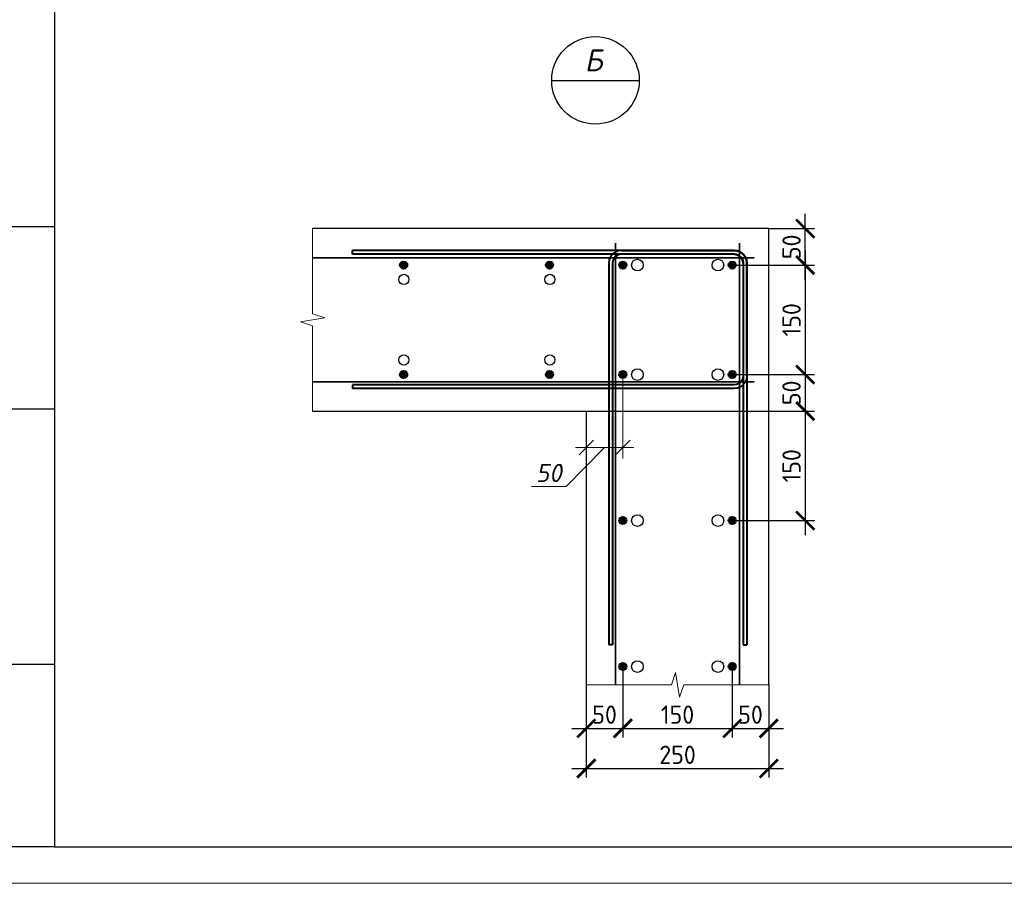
# Model space of a CAD drawing. Header units: millimetres. Extents: x 376598 to 1249954, y -318491 to -22134.
# Tile 19 of 256: x 440637 to 454129, y -168790 to -156958. Entities that reach past the tile are written whole.
import ezdxf
from ezdxf.enums import TextEntityAlignment as Align

# ---------------------------------------------------------------- set-up
doc = ezdxf.new("R2010")
doc.units = ezdxf.units.MM
doc.linetypes.add('ACAD_ISO02W100', pattern=[15, 12, -3])
for name, color, linetype, lineweight in [('0.35 ___', 243, 'Continuous', 35), ('0.4 ___', 121, 'Continuous', 40), ('Арм_хомуты', 133, 'Continuous', 18), ('Арматура', 152, 'Continuous', 40), ('Выноски', 20, 'Continuous', 20), ('РАЗМЕРЫ', 1, 'Continuous', 9), ('Текст', 7, 'Continuous', 25), ('ТОНКИЕ', 7, 'Continuous', 9)]:
    doc.layers.add(name, color=color, linetype=linetype, lineweight=lineweight)
doc.layers.add('пунктир', color=4, linetype='ACAD_ISO02W100')
doc.layers.add('ТОЛСТЫЕ_ОСНОВНЫЕ', color=6, linetype='Continuous')
doc.styles.add('GOST 2.304', font='CS_Gost2304.shx')
doc.styles.add('GOST-2.304_Type-B', font='GOST_Common.ttf')
doc.styles.add('ГОСТ 2.304', font='GOST_Common.ttf')
doc.styles.add('Украинский', font='isocpeur.ttf', dxfattribs={"oblique": 12})
doc.dimstyles.new('10', dxfattribs={"dimscale": 0, "dimtxt": 250, "dimasz": 200, "dimexe": 150, "dimexo": 0, "dimgap": 60, "dimtad": 1, "dimdec": 0, "dimlfac": 0.1, "dimrnd": 1, "dimzin": 0, "dimdsep": 46, "dimtxsty": 'ГОСТ 2.304', "dimblk": 'OBLIQUE', "dimcen": 0.09, "dimdle": 150, "dimadec": 0, "dimazin": 0, "dimtfac": 1, "dimtdec": 0, "dimtmove": 1, "dimatfit": 2, "dimfxl": 1, "dimtzin": 0, "dimlwd": 0, "dimlwe": 0, "dimarcsym": 0})
doc.dimstyles.new('СПДС', dxfattribs={"dimscale": 100, "dimtxt": 2.5, "dimasz": 2.5, "dimexe": 1.25, "dimexo": 0, "dimtad": 1, "dimdec": 0, "dimtxsty": 'GOST-2.304_Type-B', "dimblk": 'ARCHTICK', "dimcen": 2.5, "dimdle": 2, "dimadec": 0, "dimazin": 2, "dimtfac": 0.75, "dimtdec": 0, "dimtmove": 1, "dimatfit": 3, "dimfxl": 1, "dimtolj": 1, "dimarcsym": 1})

# ---------------------------------------------------------------- blocks, each defined once
blk = doc.blocks.new('*U58')
at = {"layer": 'ТОЛСТЫЕ_ОСНОВНЫЕ'}
for p, q in [((8, 90), (20, 90)), ((8, 65), (20, 65)), ((8, 30), (20, 30)), ((20, 5), (8, 5))]:
    blk.add_line(p, q, dxfattribs=at)
at = {"layer": 'ТОЛСТЫЕ_ОСНОВНЫЕ', "color": 6}
blk.add_lwpolyline([(20, 5), (1256, 5), (1256, 589), (20, 589)], close=True, dxfattribs=at)
at = {"layer": 'ТОНКИЕ'}
blk.add_lwpolyline([(0, 0), (1261, 0), (1261, 594), (0, 594)], close=True, dxfattribs=at)
blk = doc.blocks.new('_ArchTick')
at = {"color": 0, "linetype": 'ByBlock', "const_width": 0.15}
blk.add_lwpolyline([(-0.5, -0.5), (0.5, 0.5)], dxfattribs=at)
blk = doc.blocks.new('*D985')
at = {"layer": 'DEFPOINTS', "color": 0, "lineweight": 0, "transparency": 16777216}
for p in [(450452, -160320), (450452, -161820), (451402, -161820)]:
    blk.add_point(p, dxfattribs=at)
at = {"layer": 'РАЗМЕРЫ', "color": 0, "lineweight": -2, "transparency": 16777216}
for p, q in [((451402, -160120), (451402, -162020)), ((450452, -160320), (451527, -160320)), ((450452, -161820), (451527, -161820))]:
    blk.add_line(p, q, dxfattribs=at)
at = {"layer": 'РАЗМЕРЫ', "color": 0, "lineweight": -2, "transparency": 16777216, "xscale": 250, "yscale": 250, "zscale": 250}
for p, rotation in [((451402, -160320), 90), ((451402, -161820), 270)]:
    blk.add_blockref('_ArchTick', p, dxfattribs=dict(at, rotation=rotation))
at = {"layer": 'РАЗМЕРЫ', "color": 0, "lineweight": 0, "transparency": 16777216, "insert": (451214, -161070), "char_height": 250, "attachment_point": 5, "rotation": 90, "style": 'GOST-2.304_Type-B'}
blk.add_mtext('\\A1;150', dxfattribs=at)
blk = doc.blocks.new('*D986')
at = {"layer": 'DEFPOINTS', "color": 0, "lineweight": 0, "transparency": 16777216}
for p in [(450902, -159820), (451402, -159820), (450452, -160320)]:
    blk.add_point(p, dxfattribs=at)
at = {"layer": 'РАЗМЕРЫ', "color": 0, "lineweight": -2, "transparency": 16777216}
for p, q in [((451402, -160520), (451402, -159620)), ((450902, -159820), (451527, -159820)), ((450452, -160320), (451527, -160320))]:
    blk.add_line(p, q, dxfattribs=at)
at = {"layer": 'РАЗМЕРЫ', "color": 0, "lineweight": -2, "transparency": 16777216, "xscale": 250, "yscale": 250, "zscale": 250}
for p, rotation in [((451402, -159820), 90), ((451402, -160320), 270)]:
    blk.add_blockref('_ArchTick', p, dxfattribs=dict(at, rotation=rotation))
at = {"layer": 'РАЗМЕРЫ', "color": 0, "lineweight": 0, "transparency": 16777216, "insert": (451214, -160070), "char_height": 250, "attachment_point": 5, "rotation": 90, "style": 'GOST-2.304_Type-B'}
blk.add_mtext('\\A1;50', dxfattribs=at)
blk = doc.blocks.new('*D987')
at = {"layer": 'DEFPOINTS', "color": 0, "lineweight": 0, "transparency": 16777216}
for p in [(450452, -161820), (448402, -162320), (451402, -162320)]:
    blk.add_point(p, dxfattribs=at)
at = {"layer": 'РАЗМЕРЫ', "color": 0, "lineweight": -2, "transparency": 16777216}
for p, q in [((451402, -161620), (451402, -162520)), ((450452, -161820), (451527, -161820)), ((448402, -162320), (451527, -162320))]:
    blk.add_line(p, q, dxfattribs=at)
at = {"layer": 'РАЗМЕРЫ', "color": 0, "lineweight": -2, "transparency": 16777216, "xscale": 250, "yscale": 250, "zscale": 250}
for p, rotation in [((451402, -161820), 90), ((451402, -162320), 270)]:
    blk.add_blockref('_ArchTick', p, dxfattribs=dict(at, rotation=rotation))
at = {"layer": 'РАЗМЕРЫ', "color": 0, "lineweight": 0, "transparency": 16777216, "insert": (451214, -162070), "char_height": 250, "attachment_point": 5, "rotation": 90, "style": 'GOST-2.304_Type-B'}
blk.add_mtext('\\A1;50', dxfattribs=at)
blk = doc.blocks.new('*D988')
at = {"layer": 'DEFPOINTS', "color": 0, "lineweight": 0, "transparency": 16777216}
for p in [(448402, -162320), (450452, -163820), (451402, -163820)]:
    blk.add_point(p, dxfattribs=at)
at = {"layer": 'РАЗМЕРЫ', "color": 0, "lineweight": -2, "transparency": 16777216}
for p, q in [((451402, -162120), (451402, -164020)), ((448402, -162320), (451527, -162320)), ((450452, -163820), (451527, -163820))]:
    blk.add_line(p, q, dxfattribs=at)
at = {"layer": 'РАЗМЕРЫ', "color": 0, "lineweight": -2, "transparency": 16777216, "xscale": 250, "yscale": 250, "zscale": 250}
for p, rotation in [((451402, -162320), 90), ((451402, -163820), 270)]:
    blk.add_blockref('_ArchTick', p, dxfattribs=dict(at, rotation=rotation))
at = {"layer": 'РАЗМЕРЫ', "color": 0, "lineweight": 0, "transparency": 16777216, "insert": (451214, -163070), "char_height": 250, "attachment_point": 5, "rotation": 90, "style": 'GOST-2.304_Type-B'}
blk.add_mtext('\\A1;150', dxfattribs=at)
blk = doc.blocks.new('*D989')
at = {"layer": 'DEFPOINTS', "color": 0, "lineweight": 0, "transparency": 16777216}
for p in [(448402, -166070), (450902, -166070), (450902, -167217)]:
    blk.add_point(p, dxfattribs=at)
at = {"layer": 'РАЗМЕРЫ', "color": 0, "lineweight": -2, "transparency": 16777216}
for p, q in [((448402, -166070), (448402, -167342)), ((450902, -166070), (450902, -167342)), ((448202, -167217), (451102, -167217))]:
    blk.add_line(p, q, dxfattribs=at)
at = {"layer": 'РАЗМЕРЫ', "color": 0, "lineweight": -2, "transparency": 16777216, "xscale": 250, "yscale": 250, "zscale": 250, "rotation": 180}
blk.add_blockref('_ArchTick', (448402, -167217), dxfattribs=at)
at = {"layer": 'РАЗМЕРЫ', "color": 0, "lineweight": -2, "transparency": 16777216, "xscale": 250, "yscale": 250, "zscale": 250}
blk.add_blockref('_ArchTick', (450902, -167217), dxfattribs=at)
at = {"layer": 'РАЗМЕРЫ', "color": 0, "lineweight": 0, "transparency": 16777216, "insert": (449652, -167029), "char_height": 250, "attachment_point": 5, "style": 'GOST-2.304_Type-B'}
blk.add_mtext('\\A1;250', dxfattribs=at)
blk = doc.blocks.new('*D990')
at = {"layer": 'DEFPOINTS', "color": 0, "lineweight": 0, "transparency": 16777216}
for p in [(450402, -165870), (450902, -166070), (450902, -166667)]:
    blk.add_point(p, dxfattribs=at)
at = {"layer": 'РАЗМЕРЫ', "color": 0, "lineweight": -2, "transparency": 16777216}
for p, q in [((450402, -165870), (450402, -166792)), ((450902, -166070), (450902, -166792)), ((450202, -166667), (451102, -166667))]:
    blk.add_line(p, q, dxfattribs=at)
at = {"layer": 'РАЗМЕРЫ', "color": 0, "lineweight": -2, "transparency": 16777216, "xscale": 250, "yscale": 250, "zscale": 250, "rotation": 180}
blk.add_blockref('_ArchTick', (450402, -166667), dxfattribs=at)
at = {"layer": 'РАЗМЕРЫ', "color": 0, "lineweight": -2, "transparency": 16777216, "xscale": 250, "yscale": 250, "zscale": 250}
blk.add_blockref('_ArchTick', (450902, -166667), dxfattribs=at)
at = {"layer": 'РАЗМЕРЫ', "color": 0, "lineweight": 0, "transparency": 16777216, "insert": (450652, -166479), "char_height": 250, "attachment_point": 5, "style": 'GOST-2.304_Type-B'}
blk.add_mtext('\\A1;\\A1;50', dxfattribs=at)
blk = doc.blocks.new('*D991')
at = {"layer": 'DEFPOINTS', "color": 0, "lineweight": 0, "transparency": 16777216}
for p in [(448902, -165870), (448402, -166070), (448902, -166667)]:
    blk.add_point(p, dxfattribs=at)
at = {"layer": 'РАЗМЕРЫ', "color": 0, "lineweight": -2, "transparency": 16777216}
for p, q in [((448902, -165870), (448902, -166792)), ((448402, -166070), (448402, -166792)), ((448202, -166667), (449102, -166667))]:
    blk.add_line(p, q, dxfattribs=at)
at = {"layer": 'РАЗМЕРЫ', "color": 0, "lineweight": -2, "transparency": 16777216, "xscale": 250, "yscale": 250, "zscale": 250, "rotation": 180}
blk.add_blockref('_ArchTick', (448402, -166667), dxfattribs=at)
at = {"layer": 'РАЗМЕРЫ', "color": 0, "lineweight": -2, "transparency": 16777216, "xscale": 250, "yscale": 250, "zscale": 250}
blk.add_blockref('_ArchTick', (448902, -166667), dxfattribs=at)
at = {"layer": 'РАЗМЕРЫ', "color": 0, "lineweight": 0, "transparency": 16777216, "insert": (448652, -166479), "char_height": 250, "attachment_point": 5, "style": 'GOST-2.304_Type-B'}
blk.add_mtext('\\A1;\\A1;50', dxfattribs=at)
blk = doc.blocks.new('*D992')
at = {"layer": 'DEFPOINTS', "color": 0, "lineweight": 0, "transparency": 16777216}
for p in [(448902, -165870), (450402, -165870), (450402, -166667)]:
    blk.add_point(p, dxfattribs=at)
at = {"layer": 'РАЗМЕРЫ', "color": 0, "lineweight": -2, "transparency": 16777216}
for p, q in [((448902, -165870), (448902, -166792)), ((450402, -165870), (450402, -166792)), ((448702, -166667), (450602, -166667))]:
    blk.add_line(p, q, dxfattribs=at)
at = {"layer": 'РАЗМЕРЫ', "color": 0, "lineweight": -2, "transparency": 16777216, "xscale": 250, "yscale": 250, "zscale": 250, "rotation": 180}
blk.add_blockref('_ArchTick', (448902, -166667), dxfattribs=at)
at = {"layer": 'РАЗМЕРЫ', "color": 0, "lineweight": -2, "transparency": 16777216, "xscale": 250, "yscale": 250, "zscale": 250}
blk.add_blockref('_ArchTick', (450402, -166667), dxfattribs=at)
at = {"layer": 'РАЗМЕРЫ', "color": 0, "lineweight": 0, "transparency": 16777216, "insert": (449652, -166479), "char_height": 250, "attachment_point": 5, "style": 'GOST-2.304_Type-B'}
blk.add_mtext('\\A1;150', dxfattribs=at)
blk = doc.blocks.new('_Oblique')
at = {"layer": 'пунктир', "color": 0, "lineweight": -2}
blk.add_line((-0.5, -0.5), (0.5, 0.5), dxfattribs=at)
blk = doc.blocks.new('*D993')
at = {"layer": 'DEFPOINTS', "color": 0, "lineweight": 0, "transparency": 16777216}
for p in [(448902, -161870), (448402, -162820), (448402, -162820)]:
    blk.add_point(p, dxfattribs=at)
at = {"layer": 'РАЗМЕРЫ', "color": 0, "lineweight": 0, "transparency": 16777216}
for p, q in [((448902, -161870), (448902, -162970)), ((448402, -162820), (448402, -162670)), ((448652, -162820), (448124, -163353)), ((449052, -162820), (448252, -162820)), ((448124, -163353), (447651, -163353))]:
    blk.add_line(p, q, dxfattribs=at)
at = {"layer": 'РАЗМЕРЫ', "color": 0, "lineweight": 0, "transparency": 16777216, "xscale": 200, "yscale": 200, "zscale": 200, "rotation": 180}
blk.add_blockref('_Oblique', (448402, -162820), dxfattribs=at)
at = {"layer": 'РАЗМЕРЫ', "color": 0, "lineweight": 0, "transparency": 16777216, "xscale": 200, "yscale": 200, "zscale": 200}
blk.add_blockref('_Oblique', (448902, -162820), dxfattribs=at)
at = {"layer": 'РАЗМЕРЫ', "color": 0, "lineweight": 0, "transparency": 16777216, "insert": (447888, -163168), "char_height": 250, "attachment_point": 5, "style": 'Украинский', "bg_fill": 3, "box_fill_scale": 1.1, "bg_fill_color": 256, "bg_fill_true_color": 13158600, "bg_fill_transparency": 0}
blk.add_mtext('50', dxfattribs=at)
blk = doc.blocks.new('*U19')
at = {"color": 0, "linetype": 'ByBlock', "lineweight": -2}
for p, q in [((-189.1, 25), (-189.1, 1070.7)), ((-179.1, 1070.7), (-189.1, 1070.7)), ((-179.1, 25), (-179.1, 1070.7)), ((179.1, 25), (179.1, 1070.7)), ((179.1, 1070.7), (189.1, 1070.7)), ((189.1, 25), (189.1, 1070.7)), ((-187.9, 15.9), (-189.1, 25)), ((-184.4, 7.5), (-187.9, 15.9)), ((-178.9, 0.3), (-184.4, 7.5)), ((-178.3, 18.5), (-179.1, 25)), ((-171.6, -5.3), (-178.9, 0.3)), ((-175.8, 12.5), (-178.3, 18.5)), ((-171.8, 7.3), (-175.8, 12.5)), ((-166.6, 3.3), (-171.8, 7.3)), ((-160.6, 0.9), (-166.6, 3.3)), ((-154.1, 0), (-160.6, 0.9)), ((-154.1, 0), (154.1, 0)), ((154.1, 0), (160.6, 0.9)), ((160.6, 0.9), (166.6, 3.3)), ((166.6, 3.3), (171.8, 7.3)), ((171.6, -5.3), (178.9, 0.3)), ((171.8, 7.3), (175.8, 12.5)), ((175.8, 12.5), (178.3, 18.5)), ((178.3, 18.5), (179.1, 25)), ((178.9, 0.3), (184.4, 7.5)), ((184.4, 7.5), (187.9, 15.9)), ((187.9, 15.9), (189.1, 25)), ((-163.2, -8.8), (-171.6, -5.3)), ((-154.1, -10), (-163.2, -8.8)), ((154.1, -10), (-154.1, -10)), ((154.1, -10), (163.2, -8.8)), ((163.2, -8.8), (171.6, -5.3))]:
    blk.add_line(p, q, dxfattribs=at)
at = {"style": 'GOST 2.304', "oblique": 15, "flags": 9}
for tag, p in [('ПОЗИЦИЯ', (904.1, -185)), ('ДИАМЕТР', (904.5, -189.3)), ('КЛАСС', (904.7, -193.8)), ('ДЛИНА', (905.2, -198.5)), ('МАССА', (905.5, -203.9))]:
    blk.add_attdef(tag, p, '', height=2.5, dxfattribs=at)

msp = doc.modelspace()

# ---------------------------------------------------------------- hatches: boundary and pattern name
at = {"layer": 'Арматура'}
h = msp.add_hatch(color=256, dxfattribs=at)
edge = h.paths.add_edge_path()
edge.add_arc((445898.6, -160320), 50, 0, 360)
h = msp.add_hatch(color=256, dxfattribs=at)
edge = h.paths.add_edge_path()
edge.add_arc((447898.6, -160320), 50, 0, 360)
h = msp.add_hatch(color=256, dxfattribs=at)
edge = h.paths.add_edge_path()
edge.add_arc((448902, -160320), 50, 0, 360)
h = msp.add_hatch(color=256, dxfattribs=at)
edge = h.paths.add_edge_path()
edge.add_arc((450402, -160320), 50, 0, 360)
h = msp.add_hatch(color=256, dxfattribs=at)
edge = h.paths.add_edge_path()
edge.add_arc((445898.6, -161820.1), 50, 0, 360)
h = msp.add_hatch(color=256, dxfattribs=at)
edge = h.paths.add_edge_path()
edge.add_arc((447898.6, -161820.1), 50, 0, 360)
h = msp.add_hatch(color=256, dxfattribs=at)
edge = h.paths.add_edge_path()
edge.add_arc((448902, -161820.1), 50, 0, 360)
h = msp.add_hatch(color=256, dxfattribs=at)
edge = h.paths.add_edge_path()
edge.add_arc((450402, -161820.1), 50, 0, 360)
h = msp.add_hatch(color=256, dxfattribs=at)
edge = h.paths.add_edge_path()
edge.add_arc((448901.9, -163820), 50, 0, 360)
h = msp.add_hatch(color=256, dxfattribs=at)
edge = h.paths.add_edge_path()
edge.add_arc((450402, -163820), 50, 0, 360)
h = msp.add_hatch(color=256, dxfattribs=at)
edge = h.paths.add_edge_path()
edge.add_arc((448901.9, -165820), 50, 0, 360)
h = msp.add_hatch(color=256, dxfattribs=at)
edge = h.paths.add_edge_path()
edge.add_arc((448902, -165820.1), 50, 0, 360)
h = msp.add_hatch(color=256, dxfattribs=at)
edge = h.paths.add_edge_path()
edge.add_arc((450402, -165820.1), 50, 0, 360)
h = msp.add_hatch(color=256, dxfattribs=at)
edge = h.paths.add_edge_path()
edge.add_arc((450402, -165820), 50, 0, 360)

# ---------------------------------------------------------------- linework, layer by layer
at = {"layer": '0.35 ___', "ltscale": 100}
for p, q in [((450501.9, -166070), (450501.9, -160019.4)), ((444652, -160220), (450702.6, -160220))]:
    msp.add_line(p, q, dxfattribs=at)
at = {"layer": '0.4 ___', "lineweight": 25, "ltscale": 0.1}
for p, q in [((450902, -159820), (444652, -159820)), ((450902, -166070), (450902, -159820)), ((444652, -162320), (448402, -162320)), ((448402, -162320), (448402, -166070))]:
    msp.add_line(p, q, dxfattribs=at)
at = {"layer": 'Арматура'}
for centre in [(445898.6, -160320), (447898.6, -160320), (448902, -160320), (450402, -160320), (445898.6, -161820.1), (447898.6, -161820.1), (448902, -161820.1), (450402, -161820.1), (448901.9, -163820), (450402, -163820), (448901.9, -165820), (448902, -165820.1), (450402, -165820), (450402, -165820.1)]:
    msp.add_circle(centre, 50, dxfattribs=at)
at = {"layer": 'Выноски', "lineweight": 30}
msp.add_line((447927, -157789.4), (449127, -157789.4), dxfattribs=at)
msp.add_circle((448527, -157789.4), 600, dxfattribs=at)
at = {"layer": 'РАЗМЕРЫ'}
for points in [[(444652, -159820), (444652, -160985.6), (444820.7, -161041.9), (444483.2, -161098.2), (444652, -161154.4), (444652, -162320)], [(448402, -166070), (449567.6, -166070), (449623.8, -165901.3), (449680.1, -166238.8), (449736.3, -166070), (450902, -166070)]]:
    msp.add_lwpolyline(points, dxfattribs=at)
at = {"layer": 'РАЗМЕРЫ', "color": 8, "linetype": 'Continuous', "lineweight": 30}
for centre, radius in [((449102, -160320), 80), ((450205.4, -160320), 80), ((445902, -160516.5, -3600), 70), ((447902, -160516.5, -3600), 70), ((445902, -161620, -3600), 70), ((447902, -161620, -3600), 70), ((450205.4, -161820), 80), ((449102, -163820), 80), ((450205.4, -163820), 80), ((449102, -165820), 80), ((450205.4, -165820), 80)]:
    msp.add_circle(centre, radius, dxfattribs=at)

# ---------------------------------------------------------------- block references
at = {"xscale": 100, "yscale": 100, "zscale": 100}
msp.add_blockref('*U58', (439112.8, -168789.7, 3100), dxfattribs=at)

# ---------------------------------------------------------------- texts
at = {"layer": 'Текст', "style": 'Украинский', "oblique": 12}
msp.add_text('Б', height=300, dxfattribs=at).set_placement((448502, -157514.4), align=Align.MIDDLE)

# ---------------------------------------------------------------- dimensions: what is measured, and where the dimension line sits
at = {"layer": 'РАЗМЕРЫ', "lineweight": 0}
for base, p1, p2, angle, picture, middle in [((451402, -159820), (450452, -160320), (450902, -159820), 90, '*D986', (451402, -160070)), ((451402, -162320.1), (450452, -161820.1), (448402, -162320.1), 270, '*D987', (451402, -162070.1))]:
    dim = msp.add_linear_dim(base=base, p1=p1, p2=p2, angle=angle, dimstyle='СПДС', override={"dimlfac": 0.1, "dimtofl": 0}, dxfattribs=at)
    dim.commit()
    dim.dimension.update_dxf_attribs({"geometry": picture, "text_midpoint": middle, "dimtype": 160})
for base, p1, p2, angle, picture, middle in [((451402, -161820.1), (450452, -160320), (450452, -161820.1), 90, '*D985', (451214.5, -161070)), ((451402, -163820), (448402, -162320.1), (450452, -163820), 270, '*D988', (451214.5, -163070))]:
    dim = msp.add_linear_dim(base=base, p1=p1, p2=p2, angle=angle, dimstyle='СПДС', override={"dimlfac": 0.1, "dimtofl": 0}, dxfattribs=at)
    dim.commit()
    dim.dimension.update_dxf_attribs({"geometry": picture, "text_midpoint": middle})
for base, p1, p2, picture, middle in [((448902, -166666.9), (448402, -166070), (448902, -165870), '*D991', (448652, -166666.9)), ((450902, -166666.9), (450402, -165870), (450902, -166070), '*D990', (450652, -166666.9))]:
    dim = msp.add_linear_dim(base=base, p1=p1, p2=p2, text='\\A1;50', dimstyle='СПДС', override={"dimlfac": 0.1, "dimtofl": 0}, dxfattribs=at)
    dim.commit()
    dim.dimension.update_dxf_attribs({"geometry": picture, "text_midpoint": middle, "dimtype": 160})
for base, p1, p2, picture, middle in [((450402, -166666.9), (448902, -165870), (450402, -165870), '*D992', (449652, -166479.4)), ((450902, -167216.9), (448402, -166070), (450902, -166070), '*D989', (449652, -167029.4))]:
    dim = msp.add_linear_dim(base=base, p1=p1, p2=p2, dimstyle='СПДС', override={"dimlfac": 0.1, "dimtofl": 0}, dxfattribs=at)
    dim.commit()
    dim.dimension.update_dxf_attribs({"geometry": picture, "text_midpoint": middle})

# ---------------------------------------------------------------- next in the draw order: dimensions: what is measured, and where the dimension line sits
dim = msp.add_linear_dim(base=(448402, -162820.1), p1=(448902, -161870.1), p2=(448402, -162820.1), dimstyle='10', override={"dimscale": 1, "dimtxsty": 'Украинский', "dimtfill": 1}, dxfattribs=at)
dim.commit()
dim.dimension.update_dxf_attribs({"geometry": '*D993', "text_midpoint": (448064.4, -163353.3), "dimtype": 160})

# ---------------------------------------------------------------- next in the draw order: linework, layer by layer
at = {"layer": '0.35 ___', "ltscale": 100}
for p, q in [((448801.9, -166070), (448801.9, -160019.4)), ((444652, -161920), (450702.6, -161920))]:
    msp.add_line(p, q, dxfattribs=at)
at = {"layer": 'РАЗМЕРЫ', "color": 8, "linetype": 'Continuous', "lineweight": 30}
msp.add_circle((449102, -161820), 80, dxfattribs=at)

# ---------------------------------------------------------------- next in the draw order: block references
at = {"layer": 'Арм_хомуты', "lineweight": 40, "yscale": 5, "zscale": 5}
for p, xscale, rotation in [((450551.9, -161065.7), -5, 90), ((449656.2, -160170.1), 5, 180)]:
    msp.add_blockref('*U19', p, dxfattribs=dict(at, xscale=xscale, rotation=rotation))

doc.saveas('drawing.dxf')
